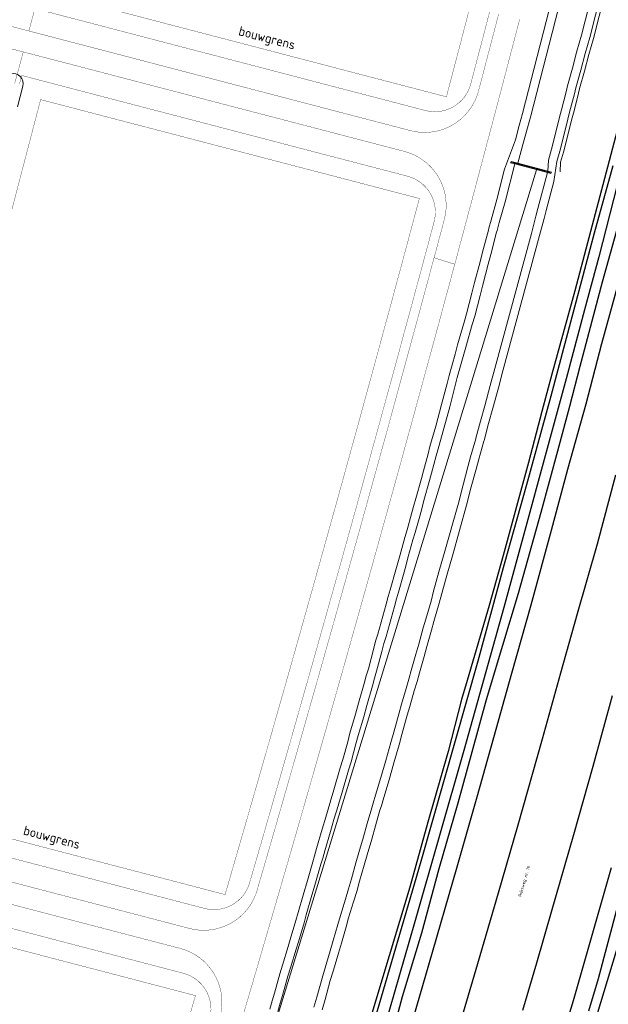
# Model space of a CAD drawing. Header units: metres. Extents: x 102000 to 105000, y 414600 to 420766.
# Tile 130 of 206: x 103526 to 103717, y 418852 to 419170. Entities that reach past the tile are written whole.
import ezdxf
from ezdxf.enums import TextEntityAlignment as Align

# ---------------------------------------------------------------- set-up
doc = ezdxf.new("R2010")
doc.units = ezdxf.units.M
doc.linetypes.add('DGN Style 2', pattern=[10.029034, 6.01742, -4.011614])
doc.layers.get('0').update_dxf_attribs({"color": 8})
for name, color, linetype, lineweight in [('00-Ontwerp DKIV', 8, 'Continuous', 0), ('kw-b5-stuw', 173, 'Continuous', 18), ('kw-bs-stuw', 173, 'Continuous', 18), ('N-PV-KG-GRENS_BOUWVLAK', 7, 'DGN Style 2', 0), ('N-WE-GR-RUBUS 2 SOORTEN-G', 3, 'Continuous', 18), ('N-WE-GW-TALUDLIJN-G', 90, 'Continuous', 18), ('N-WE-WH-WATERLIJN-G', 150, 'Continuous', 5)]:
    doc.layers.add(name, color=color, linetype=linetype, lineweight=lineweight)
doc.styles.add('MtXpl_NLCS-ISO', font='NLCS-ISO.ttf')
doc.styles.add('NLCS-ISO-ANNOTATIEF-T25', font='NLCS-ISO.ttf', dxfattribs={"height": 2.5})

msp = doc.modelspace()

# ---------------------------------------------------------------- linework, layer by layer
for p, q in [((103720.49, 419137.71), (103705.88, 419082.23)), ((103718.14, 419122.57), (103712.15, 419100.82)), ((103719.55, 419116.36), (103713.65, 419093.16)), ((103719.85, 419103.58), (103714.66, 419084.98)), ((103712.15, 419100.82), (103698.06, 419048.2)), ((103713.65, 419093.16), (103708.99, 419076.11)), ((103714.66, 419084.98), (103707.54, 419057.77)), ((103714.58, 419065.13), (103719.74, 419083.92)), ((103705.88, 419082.23), (103698.44, 419055.27)), ((103708.99, 419076.11), (103703.09, 419053.78)), ((103709.49, 419045.63), (103714.58, 419065.13)), ((103698.44, 419055.27), (103695.17, 419043.2)), ((103707.54, 419057.77), (103704.14, 419044.85)), ((103703.09, 419053.78), (103682.89, 418979.88)), ((103698.06, 419048.2), (103690.24, 419019.48)), ((103703.66, 419024.62), (103709.49, 419045.63)), ((103695.17, 419043.2), (103690.85, 419026.73)), ((103704.14, 419044.85), (103700.22, 419030.43)), ((103700.22, 419030.43), (103694.87, 419010.57)), ((103690.85, 419026.73), (103682.71, 418996.62)), ((103698.32, 419004.9), (103703.66, 419024.62)), ((103713.15, 419000.45), (103719.17, 419022.74)), ((103690.24, 419019.48), (103683.07, 418993.92)), ((103694.87, 419010.57), (103687.55, 418984.38)), ((103691.74, 418980.7), (103698.32, 419004.9)), ((103706.72, 418977.93), (103713.15, 419000.45)), ((103682.71, 418996.62), (103678.13, 418980.53)), ((103683.07, 418993.92), (103674.49, 418962.51)), ((103687.55, 418984.38), (103682.49, 418967.58)), ((103682.89, 418979.88), (103669.96, 418933.61)), ((103678.13, 418980.53), (103671.08, 418956.3)), ((103685.48, 418958.68), (103691.74, 418980.7)), ((103701.31, 418958.76), (103706.72, 418977.93)), ((103682.49, 418967.58), (103677.26, 418950.03)), ((103674.49, 418962.51), (103656.12, 418897.75)), ((103671.08, 418956.3), (103669.23, 418950.14)), ((103679.68, 418937.84), (103685.48, 418958.68)), ((103695.37, 418937.45), (103701.31, 418958.76)), ((103669.23, 418950.14), (103664.89, 418933.37)), ((103677.26, 418950.03), (103672.62, 418933.12)), ((103717.98, 418951.37), (103711.71, 418928.53)), ((103674.27, 418918.73), (103679.68, 418937.84)), ((103687.51, 418909.68), (103695.37, 418937.45)), ((103669.96, 418933.61), (103654.08, 418877.92)), ((103664.89, 418933.37), (103658.41, 418910.52)), ((103672.62, 418933.12), (103668.02, 418916.68)), ((103711.71, 418928.53), (103705.46, 418906.4)), ((103667.82, 418896.11), (103674.27, 418918.73)), ((103668.02, 418916.68), (103661.87, 418895.38)), ((103658.41, 418910.52), (103652.5, 418889.49)), ((103681.24, 418887.67), (103687.51, 418909.68)), ((103705.46, 418906.4), (103698.22, 418881.4)), ((103656.12, 418897.75), (103633.96, 418822.11)), ((103658.67, 418864.41), (103667.82, 418896.11)), ((103711.26, 418873.18), (103717.76, 418895.8)), ((103661.87, 418895.38), (103656.27, 418874.59)), ((103652.5, 418889.49), (103645.9, 418867.29)), ((103673.99, 418863), (103681.24, 418887.67)), ((103719.61, 418883.38), (103713.45, 418859.82)), ((103698.22, 418881.4), (103693.46, 418864.92)), ((103654.08, 418877.92), (103642.65, 418838.53)), ((103656.27, 418874.59), (103650.07, 418854.08)), ((103705.39, 418852.88), (103711.26, 418873.18)), ((103713.23, 418848.63), (103720.4, 418872.42)), ((103645.9, 418867.29), (103633.93, 418827.74)), ((103650.02, 418834.72), (103658.67, 418864.41)), ((103693.46, 418864.92), (103688.99, 418849.58)), ((103668.1, 418842.98), (103673.99, 418863)), ((103713.45, 418859.82), (103710.29, 418849.44)), ((103650.07, 418854.08), (103644.57, 418833.18)), ((103699.91, 418834.37), (103705.39, 418852.88))]:
    msp.add_line(p, q)
at = {"layer": '00-Ontwerp DKIV', "transparency": 33554687, "const_width": 0.1}
for points in [[(103668.24, 419159.66), (103664.36, 419144.89), (103541.79, 419176.89), (103593.89, 419376.46), (103712.84, 419345.4), (103708.92, 419328.2), (103707.82, 419323.38), (103706.71, 419318.55), (103705.6, 419313.73), (103704.48, 419308.9), (103703.35, 419304.08), (103702.23, 419299.26), (103701.09, 419294.44), (103699.96, 419289.62), (103698.84, 419284.9), (103697.67, 419280.13), (103696.48, 419275.19), (103695.96, 419273), (103692.95, 419260.25), (103691.85, 419255.5), (103690.72, 419250.61), (103689.59, 419245.73), (103688.47, 419240.86), (103687.36, 419236.02), (103686.24, 419231.2), (103685.12, 419226.4), (103684, 419221.62), (103682.87, 419216.87), (103681.74, 419212.15), (103680.59, 419207.45), (103679.42, 419202.78), (103678.49, 419199.11), (103678.23, 419198.13), (103676.99, 419193.3), (103675.75, 419188.5), (103674.51, 419183.7), (103673.26, 419178.89), (103673.09, 419178.22), (103672.01, 419174.09), (103670.76, 419169.28), (103669.5, 419164.47), (103668.24, 419159.66), (103666.98, 419154.85), (103665.12, 419147.79)], [(103592.83, 418887.09), (103595.45, 418896.12), (103596.83, 418900.89), (103598.22, 418905.67), (103599.6, 418910.44), (103600.97, 418915.22), (103602.35, 418920), (103603.72, 418924.77), (103605.09, 418929.55), (103606.46, 418934.33), (103607.83, 418939.11), (103609.19, 418943.89), (103610.55, 418948.67), (103611.91, 418953.45), (103613.27, 418958.24), (103614.63, 418963.02), (103615.98, 418967.8), (103617.33, 418972.59), (103618.68, 418977.37), (103620.02, 418982.16), (103621.37, 418986.94), (103622.71, 418991.73), (103623.41, 418994.24), (103626.93, 419006.86), (103628.05, 419010.88), (103629.38, 419015.67), (103630.71, 419020.47), (103632.03, 419025.26), (103633.36, 419030.05), (103634.68, 419034.84), (103636, 419039.63), (103637.31, 419044.43), (103638.63, 419049.22), (103639.94, 419054.02), (103641.25, 419058.81), (103642.56, 419063.61), (103643.86, 419068.41), (103645.16, 419073.2), (103646.46, 419078), (103647.76, 419082.8), (103649.06, 419087.6), (103650.35, 419092.4), (103651.64, 419097.2), (103652.93, 419102), (103655.62, 419112.04), (103533.2, 419144), (103474.21, 418918.05)]]:
    msp.add_lwpolyline(points, close=True, dxfattribs=at)
for points in [[(103532.14, 419176.31), (103529.41, 419166.17), (103652.78, 419133.96, 0.413717), (103674.74, 419146.8), (103676.22, 419152.42), (103677.48, 419157.24), (103678.74, 419162.05), (103680, 419166.86), (103681.25, 419171.68)], [(103678.35, 419172.44), (103677.09, 419167.62), (103675.84, 419162.81), (103675.09, 419159.97), (103674.75, 419158.67), (103674.58, 419158), (103674.56, 419157.94), (103673.31, 419153.19), (103672.22, 419149.02, -0.413717), (103672.22, 419149.02, -0.413717), (103657.58, 419140.46), (103532.77, 419173.05)], [(103520.27, 419161.32), (103650.83, 419127.24, -0.416101), (103663.67, 419105.16), (103662.16, 419099.53), (103660.87, 419094.72), (103660.37, 419092.89), (103667.05, 419090.78), (103667.63, 419092.91), (103668.92, 419097.71), (103670.21, 419102.52), (103671.49, 419107.33), (103672.78, 419112.14), (103674.06, 419116.96), (103679.72, 419138.26), (103679.74, 419138.32), (103679.74, 419138.31), (103680.45, 419141.02), (103681.72, 419145.83), (103682.99, 419150.65), (103684.25, 419155.46), (103685.51, 419160.28), (103686.77, 419165.1), (103688.03, 419169.91)], [(103681.25, 419171.68), (103680, 419166.86), (103678.74, 419162.05), (103677.48, 419157.24), (103676.22, 419152.42), (103674.74, 419146.8, -0.413717), (103652.78, 419133.96), (103522.04, 419168.1)], [(103462.91, 418907.05), (103581.36, 418876.13, 0.406093), (103603.19, 418888.51), (103603.19, 418888.51), (103603.23, 418888.68), (103604.62, 418893.45), (103606.01, 418898.23), (103607.39, 418903.01), (103608.77, 418907.79), (103610.15, 418912.57), (103611.53, 418917.36), (103612.9, 418922.14), (103614.27, 418926.92), (103615.64, 418931.7), (103617.01, 418936.49), (103618.38, 418941.27), (103619.74, 418946.06), (103621.1, 418950.84), (103622.46, 418955.63), (103623.82, 418960.42), (103625.17, 418965.21), (103626.52, 418970), (103627.87, 418974.78), (103629.22, 418979.57), (103630.56, 418984.36), (103631.9, 418989.16), (103633.24, 418993.95), (103634.58, 418998.74), (103635.92, 419003.53), (103637.25, 419008.33), (103638.58, 419013.12), (103639.91, 419017.92), (103641.24, 419022.71), (103642.56, 419027.51), (103643.89, 419032.31), (103645.21, 419037.1), (103646.52, 419041.9), (103647.84, 419046.7), (103649.15, 419051.5), (103650.46, 419056.3), (103651.77, 419061.1), (103653.08, 419065.9), (103654.38, 419070.7), (103655.68, 419075.51), (103656.98, 419080.31), (103658.28, 419085.11), (103659.57, 419089.92), (103660.87, 419094.72), (103662.16, 419099.53), (103663.67, 419105.16, 0.416101), (103650.83, 419127.24), (103527.59, 419159.41), (103524.85, 419149.28)], [(103526.32, 419148.89), (103527.1, 419151.79), (103651.82, 419119.23, -0.416101), (103660.38, 419104.51), (103659.26, 419100.3), (103657.97, 419095.5), (103656.68, 419090.7), (103655.38, 419085.89), (103654.08, 419081.09), (103652.79, 419076.29), (103651.48, 419071.49), (103650.18, 419066.69), (103648.88, 419061.89), (103647.57, 419057.09), (103646.26, 419052.29), (103644.94, 419047.49), (103643.63, 419042.7), (103642.31, 419037.9), (103640.99, 419033.1), (103639.67, 419028.31), (103638.35, 419023.51), (103637.02, 419018.72), (103635.69, 419013.92), (103634.36, 419009.13), (103633.03, 419004.34), (103631.69, 418999.55), (103631.51, 418998.89), (103630.36, 418994.76), (103629.02, 418989.96), (103627.67, 418985.18), (103626.33, 418980.39), (103624.98, 418975.6), (103623.63, 418970.81), (103622.28, 418966.02), (103620.93, 418961.24), (103619.57, 418956.45), (103618.21, 418951.66), (103616.85, 418946.88), (103615.49, 418942.1), (103614.13, 418937.31), (103612.76, 418932.53), (103611.39, 418927.75), (103610.02, 418922.97), (103608.64, 418918.18), (103607.27, 418913.4), (103605.89, 418908.62), (103604.51, 418903.85), (103603.13, 418899.07), (103601.74, 418894.29), (103600.75, 418890.88, -0.406231), (103586.19, 418882.62), (103466.07, 418913.98)], [(103598.76, 418848.49), (103600.17, 418853.27), (103601.57, 418858.05), (103602.98, 418862.82), (103604.38, 418867.6), (103605.77, 418872.38), (103607.17, 418877.16), (103608.56, 418881.94), (103609.96, 418886.72), (103611.34, 418891.5), (103612.73, 418896.28), (103614.12, 418901.07), (103615.5, 418905.85), (103616.88, 418910.64), (103618.25, 418915.42), (103619.63, 418920.21), (103621, 418924.99), (103622.37, 418929.78), (103623.74, 418934.57), (103625.11, 418939.35), (103626.47, 418944.14), (103627.83, 418948.93), (103629.19, 418953.72), (103630.55, 418958.51), (103631.91, 418963.3), (103633.26, 418968.1), (103634.61, 418972.89), (103635.96, 418977.68), (103637.3, 418982.47), (103638.65, 418987.27), (103639.99, 418992.06), (103641.33, 418996.86), (103642.66, 419001.66), (103644, 419006.45), (103645.33, 419011.25), (103646.66, 419016.05), (103647.99, 419020.85), (103649.31, 419025.65), (103650.63, 419030.45), (103651.95, 419035.25), (103653.27, 419040.05), (103654.59, 419044.85), (103655.9, 419049.65), (103657.21, 419054.46), (103658.52, 419059.26), (103659.83, 419064.07), (103661.14, 419068.87), (103662.44, 419073.68), (103663.74, 419078.48), (103665.04, 419083.29), (103666.33, 419088.1), (103667.05, 419090.78), (103660.37, 419092.89), (103659.57, 419089.92), (103658.28, 419085.11), (103656.98, 419080.31), (103655.68, 419075.51), (103654.38, 419070.7), (103653.08, 419065.9), (103651.77, 419061.1), (103650.46, 419056.3), (103649.15, 419051.5), (103647.84, 419046.7), (103646.52, 419041.9), (103645.21, 419037.1), (103643.89, 419032.31), (103642.56, 419027.51), (103641.24, 419022.71), (103639.91, 419017.92), (103638.58, 419013.12), (103637.25, 419008.33), (103635.92, 419003.53), (103634.58, 418998.74), (103633.24, 418993.95), (103631.9, 418989.16), (103630.56, 418984.36), (103629.22, 418979.57), (103627.87, 418974.78), (103626.52, 418970), (103625.17, 418965.21), (103623.82, 418960.42), (103622.46, 418955.63), (103621.1, 418950.84), (103619.74, 418946.06), (103618.38, 418941.27), (103617.01, 418936.49), (103615.64, 418931.7), (103614.27, 418926.92), (103612.9, 418922.14), (103611.53, 418917.36), (103610.15, 418912.57), (103608.77, 418907.79), (103607.39, 418903.01), (103606.01, 418898.23), (103604.62, 418893.45), (103603.23, 418888.68), (103603.19, 418888.51, -0.406093), (103603.19, 418888.51, -0.406093), (103581.36, 418876.13), (103462.91, 418907.05)], [(103461.14, 418900.28), (103578.36, 418869.68, -0.42364), (103591.07, 418847.16)], [(103591.07, 418847.16, 0.42364), (103578.36, 418869.68), (103461.14, 418900.28)], [(103460.2, 418892.77), (103579.32, 418861.67, -0.42364), (103587.79, 418846.66)]]:
    msp.add_lwpolyline(points, format="xyb", dxfattribs=at)
for points in [[(103520.27, 419161.32), (103527.59, 419159.41), (103524.85, 419149.28)], [(103465.62, 418885.16), (103583.27, 418854.44), (103580.07, 418843.64)]]:
    msp.add_lwpolyline(points, dxfattribs=at)
at = {"layer": 'kw-b5-stuw'}
msp.add_polyline3d([(103698.29, 419120.58, -0.44), (103698.16, 419120.11, -0.45), (103697.05, 419120.4, -1.15), (103686.44, 419123.22, -1.1), (103685.13, 419123.55, -0.47), (103685.25, 419124.01, -0.46), (103687.41, 419123.45, -1.51), (103697.11, 419120.89, -1.49)], close=True, dxfattribs=at)
at = {"layer": 'kw-bs-stuw'}
msp.add_polyline3d([(103685.35, 419123.77, -0.42), (103698.01, 419120.43, -0.46)], dxfattribs=at)
at = {"layer": 'N-WE-GR-RUBUS 2 SOORTEN-G', "color": 8}
msp.add_lwpolyline([(103715.62, 419178.28), (103711.89, 419163.74), (103710.43, 419158.55), (103709, 419153.14), (103707.4, 419147.53), (103706.99, 419145.56), (103705.41, 419139.62), (103704.81, 419137.35), (103703.26, 419131.23), (103702.24, 419127), (103701.29, 419123.73), (103701.1, 419120.65)], dxfattribs=at)
at = {"layer": 'N-WE-GW-TALUDLIJN-G', "color": 8, "transparency": 33554687, "flags": 128}
for points in [[(103712.8, 419232.17), (103688.95, 419139.47), (103687.87, 419135.58), (103686.66, 419131), (103683.18, 419121.54), (103680.69, 419111.69), (103678.79, 419105.05), (103678.09, 419102.42), (103677.93, 419101.82), (103676.07, 419094.64), (103675.25, 419091.56), (103673.49, 419084.88), (103672.6, 419081.43), (103670.85, 419074.8), (103670.06, 419072.11), (103667.99, 419064.76), (103667.15, 419061.72), (103665.23, 419054.87), (103664.58, 419052.29), (103662.82, 419045.44), (103660.91, 419038.48), (103659.05, 419031.87), (103658.44, 419029.56), (103656.92, 419023.98), (103656.26, 419021.6), (103654.44, 419015.12), (103653.75, 419012.51), (103653.1, 419010.12), (103651.65, 419004.91), (103650.91, 419002.53), (103649.29, 418996.61), (103648.67, 418994.34), (103648.06, 418992.06), (103646.21, 418985.57), (103645.58, 418983.39), (103644.92, 418980.94), (103642.22, 418971.3), (103641.47, 418968.94), (103640.83, 418966.34), (103639.16, 418960.07), (103638.47, 418957.83), (103637.77, 418955.29), (103635.99, 418948.93), (103634.99, 418945.35), (103633.14, 418939.22), (103632.48, 418936.5), (103630.9, 418930.78), (103630.04, 418928.09), (103627.76, 418920.22), (103627.03, 418917.68), (103626.71, 418916.55), (103625.37, 418912.11), (103624.22, 418908.26), (103622.4, 418901.98), (103621.73, 418899.58), (103621.16, 418897.66), (103619.46, 418891.67), (103618.06, 418886.9), (103616.42, 418881.25), (103615.71, 418878.73), (103613.9, 418872.58), (103613.22, 418870.3), (103611.38, 418864.28), (103610.52, 418861.47), (103608.77, 418855.25), (103608.02, 418852.71), (103607.28, 418850.07)], [(103624.19, 418849.9), (103625.15, 418853.24), (103626.82, 418859.3), (103627.83, 418862.64), (103629.45, 418868.14), (103630.41, 418871.44), (103631.92, 418876.69), (103632.72, 418879.57), (103634.35, 418884.76), (103635.36, 418888.12), (103636.29, 418891.38), (103637.77, 418896.62), (103638.74, 418899.89), (103640.22, 418904.96), (103641.41, 418909.32), (103642.86, 418914.34), (103643.34, 418915.77), (103644.13, 418918.45), (103645.84, 418924.14), (103647.38, 418929.63), (103649.08, 418935.52), (103649.99, 418938.81), (103651.71, 418945.05), (103652.5, 418947.83), (103653.98, 418952.9), (103654.88, 418955.96), (103655.63, 418958.78), (103657.12, 418964.02), (103658.05, 418967.27), (103659.52, 418972.56), (103660.35, 418975.36), (103662.06, 418981.25), (103662.84, 418984.41), (103664.57, 418990.69), (103666.3, 418996.57), (103670.9, 419012.9), (103672.4, 419018.84), (103673.99, 419024.61), (103674.81, 419027.82), (103676.48, 419033.67), (103676.53, 419033.86), (103678.02, 419039.32), (103679.39, 419044.32), (103681.2, 419050.87), (103682.62, 419056.39), (103694.48, 419100.04), (103695.95, 419105.6), (103696.59, 419108.14), (103699.12, 419117.52), (103700.05, 419123.95), (103701.03, 419127.32), (103702.05, 419131.53), (103703.6, 419137.66), (103704.2, 419139.94), (103705.77, 419145.85), (103706.19, 419147.83), (103707.79, 419153.47), (103709.23, 419158.88), (103710.68, 419164.06), (103714.41, 419178.59)]]:
    msp.add_lwpolyline(points, dxfattribs=at)
msp.add_lwpolyline([(103521.17, 419149.96, -1.004889), (103527.47, 419148.31), (103525.68, 419141.71)], format="xyb", dxfattribs=at)
at = {"layer": 'N-WE-WH-WATERLIJN-G', "color": 8, "flags": 128}
for points in [[(103711.74, 419179.26), (103708.03, 419164.77), (103706.57, 419159.61), (103705.14, 419154.2), (103703.52, 419148.49), (103703.09, 419146.49), (103701.54, 419140.64), (103700.94, 419138.35), (103699.38, 419132.19), (103698.37, 419128.03), (103697.32, 419124.42), (103697.11, 419120.89), (103687.41, 419123.45), (103689.31, 419130.28), (103690.52, 419134.86), (103690.52, 419134.86), (103690.52, 419134.86), (103690.52, 419134.86), (103690.52, 419134.86), (103690.52, 419134.86), (103690.52, 419134.86), (103691.61, 419138.76), (103691.61, 419138.76), (103691.61, 419138.76), (103691.61, 419138.76), (103691.61, 419138.76), (103691.61, 419138.76), (103691.61, 419138.76), (103691.61, 419138.76), (103691.61, 419138.76), (103691.61, 419138.76), (103691.61, 419138.76), (103715.47, 419231.5)], [(103621.55, 418850.66), (103622.5, 418853.99), (103624.18, 418860.07), (103625.2, 418863.42), (103626.81, 418868.91), (103627.76, 418872.2), (103629.28, 418877.44), (103630.09, 418880.35), (103631.72, 418885.56), (103632.72, 418888.9), (103633.65, 418892.14), (103635.13, 418897.38), (103636.1, 418900.67), (103637.58, 418905.71), (103638.77, 418910.06), (103640.24, 418915.16), (103640.72, 418916.59), (103641.49, 418919.23), (103643.2, 418924.9), (103644.73, 418930.39), (103646.43, 418936.27), (103647.34, 418939.55), (103649.06, 418945.79), (103649.86, 418948.59), (103651.34, 418953.68), (103652.23, 418956.7), (103652.98, 418959.51), (103654.48, 418964.78), (103655.4, 418968.02), (103656.88, 418973.32), (103657.71, 418976.13), (103659.4, 418981.96), (103660.18, 418985.1), (103661.93, 418991.44), (103663.65, 418997.33), (103668.24, 419013.61), (103669.74, 419019.55), (103671.33, 419025.32), (103672.15, 419028.54), (103673.83, 419034.42), (103673.88, 419034.6), (103675.37, 419040.05), (103676.74, 419045.05), (103678.55, 419051.58), (103679.96, 419057.09), (103691.82, 419100.75), (103693.29, 419106.29), (103693.93, 419108.83), (103697.05, 419120.4), (103686.44, 419123.22), (103683.35, 419110.98), (103681.45, 419104.32), (103680.75, 419101.71), (103680.59, 419101.12), (103678.73, 419093.94), (103677.91, 419090.86), (103676.15, 419084.18), (103675.26, 419080.73), (103673.5, 419074.06), (103672.7, 419071.35), (103670.64, 419064.02), (103669.8, 419060.98), (103667.89, 419054.16), (103667.24, 419051.61), (103665.47, 419044.73), (103663.56, 419037.75), (103661.7, 419031.15), (103661.09, 419028.84), (103659.57, 419023.25), (103658.91, 419020.86), (103657.09, 419014.4), (103656.4, 419011.79), (103655.75, 419009.39), (103654.29, 419004.13), (103653.55, 419001.76), (103651.94, 418995.88), (103651.32, 418993.62), (103650.71, 418991.32), (103648.85, 418984.82), (103648.23, 418982.65), (103647.58, 418980.21), (103644.86, 418970.52), (103644.12, 418968.19), (103643.5, 418965.66), (103641.8, 418959.31), (103641.11, 418957.06), (103640.42, 418954.55), (103638.64, 418948.19), (103637.64, 418944.58), (103635.8, 418938.5), (103635.14, 418935.81), (103633.53, 418930), (103632.67, 418927.29), (103630.41, 418919.45), (103629.67, 418916.92), (103629.35, 418915.78), (103628, 418911.32), (103626.86, 418907.49), (103625.05, 418901.23), (103624.37, 418898.82), (103623.8, 418896.89), (103622.1, 418890.91), (103620.7, 418886.13), (103619.06, 418880.5), (103618.35, 418877.97), (103616.54, 418871.79), (103615.85, 418869.5), (103614.01, 418863.47), (103613.16, 418860.69), (103611.41, 418854.49), (103610.67, 418851.95), (103609.92, 418849.31)], [(103693.49, 419121.34), (103579.4, 418748.48)]]:
    msp.add_lwpolyline(points, dxfattribs=at)

# ---------------------------------------------------------------- texts
at = {"style": 'MtXpl_NLCS-ISO'}
msp.add_text('Rijksweg nr. 16', height=1, rotation=73.7948, dxfattribs=at).set_placement((103688.52, 418886.3))
at = {"layer": 'N-PV-KG-GRENS_BOUWVLAK', "transparency": 33554687, "style": 'NLCS-ISO-ANNOTATIEF-T25'}
for p in [(103605.78, 419161.62), (103536.22, 418903.29)]:
    msp.add_text('bouwgrens', height=3, rotation=345.3107, dxfattribs=at).set_placement(p, align=Align.BOTTOM_CENTER)

doc.saveas('drawing.dxf')
